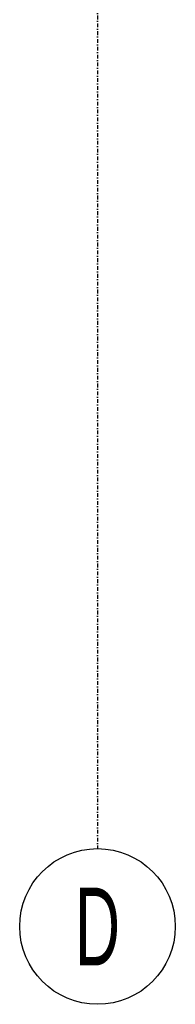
# Model space of a CAD drawing. Header units: centimetres. Extents: x 0 to 55409, y -2708 to 14680.
# Tile 136 of 215: x 51047 to 51099, y 4067 to 4399. Entities that reach past the tile are written whole.
import ezdxf
from ezdxf.enums import TextEntityAlignment as Align

# ---------------------------------------------------------------- set-up
doc = ezdxf.new("R2010")
doc.units = ezdxf.units.CM
doc.header["$LTSCALE"] = 0.01
doc.linetypes.add('DASHDOT2', pattern=[12.7, 6.35, -3.175, 0, -3.175])
doc.layers.add('A-Grid', color=191, linetype='DASHDOT2')
doc.styles.add('BA_ARIAL_0.5', font='IC-Romans.shx', dxfattribs={"width": 0.5})

# ---------------------------------------------------------------- blocks, each defined once
blk = doc.blocks.new('BA_Axis_Mark')
at = {"linetype": 'Continuous'}
blk.add_circle((0, 0), 37.5, dxfattribs=at)
at = {"linetype": 'Continuous', "style": 'BA_ARIAL_0.5', "width": 0.6}
blk.add_attdef('AXIS_NUMBER', text='', height=37.5, dxfattribs=at).set_placement((0, 0), align=Align.MIDDLE_CENTER)
blk = doc.blocks.new('A$7E8814A102C37C')
at = {"layer": 'A-Grid', "ltscale": 20}
blk.add_lwpolyline([(1500, -50), (1500, -2068)], dxfattribs=at)
at = {"layer": 'A-Grid', "xscale": 0.7000000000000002, "yscale": 0.7000000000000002, "zscale": 0.7000000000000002, "rotation": 360}
blk.add_blockref('BA_Axis_Mark', (1500, -2094.25), dxfattribs=at).add_auto_attribs({'AXIS_NUMBER': 'D'})

msp = doc.modelspace()

# ---------------------------------------------------------------- block references
at = {"layer": 'A-Grid', "lineweight": -3}
msp.add_blockref('A$7E8814A102C37C', (49572.82, 6187.604), dxfattribs=at)

doc.saveas('drawing.dxf')
